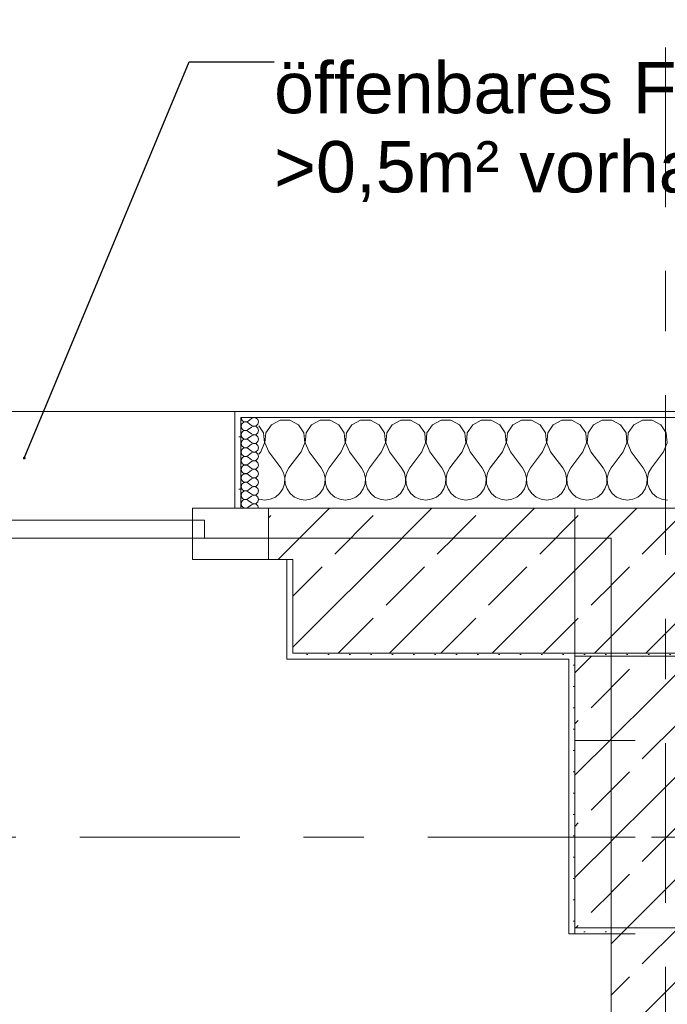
# Model space of a CAD drawing. Header units: metres. Extents: x -4 to 100, y -11 to 17.
# Tile 193 of 256: x 13.86 to 14.93, y 12.87 to 14.5. Entities that reach past the tile are written whole.
import ezdxf

# ---------------------------------------------------------------- set-up
doc = ezdxf.new("R2010")
doc.units = ezdxf.units.M
doc.header["$MEASUREMENT"] = 0
for name, pattern in [('Achse', [0.2, 0.1, -0.05, 0, -0.05]), ('Strichlinie doppelt', [0.546806, 0.264583, -0.105833, 0.070556, -0.105833]), ('Untersicht', [0.1, 0.075, -0.025]), ('Wipeout_Contour', [1, 0, -1])]:
    doc.linetypes.add(name, pattern=pattern)
for name, color, linetype in [('152 - Bemaßung_ Beschriftung.Ausbau', 7, 'Continuous'), ('451 - Universal.Achsen Raster', 7, 'Continuous'), ('603 - Struktur.Bodenplatte_ Decke Roh', 7, 'Continuous'), ('604 - Struktur.Wand Aussen', 7, 'Continuous'), ('605 - Struktur.Wand Innen', 7, 'Continuous'), ('607 - Struktur.Stütze', 7, 'Continuous'), ('608 - Struktur.Träger', 7, 'Continuous'), ('610 - Struktur.Treppe_ Rampe', 7, 'Continuous'), ('613 - Struktur.Fassade', 7, 'Continuous')]:
    doc.layers.add(name, color=color, linetype=linetype)
doc.styles.add('ERSTELLTER_STIL_2', font='txt')
doc.dimstyles.new('ERSTELLTER_STIL__5', dxfattribs={"dimtxt": 0.1, "dimasz": 0.0532, "dimexe": 0.18, "dimexo": 0.0625, "dimgap": 0, "dimtad": 1, "dimtih": 1, "dimtoh": 1, "dimzin": 0, "dimdsep": 46, "dimtxsty": 'ERSTELLTER_STIL_2', "dimblk": 'ARROWHEAD_2', "dimblk1": 'ARROWHEAD_2', "dimblk2": 'ARROWHEAD_2', "dimcen": 0.09, "dimse1": 1, "dimse2": 1, "dimclrd": 7, "dimclre": 7, "dimclrt": 7, "dimazin": 0, "dimtfac": 1, "dimtdec": 4, "dimtmove": 0, "dimatfit": 3, "dimfxl": 1, "dimtolj": 1, "dimtzin": 0, "dimarcsym": 0})
doc.dimstyles.new('ERSTELLTER_STIL__7', dxfattribs={"dimtxt": 0.18, "dimasz": 0.00912, "dimexe": 0.18, "dimexo": 0.0625, "dimgap": 0, "dimtad": 0, "dimtih": 1, "dimtoh": 1, "dimdec": 4, "dimzin": 0, "dimdsep": 46, "dimcen": 0.09, "dimadec": 0, "dimazin": 0, "dimtfac": 1, "dimtdec": 4, "dimtmove": 0, "dimatfit": 3, "dimldrblk": 'ARROWHEAD_11', "dimfxl": 1, "dimtolj": 1, "dimtzin": 0, "dimarcsym": 0})
pattern_1 = [(45, (0, 0), (-0.0848528, 0.0848528), []), (45, (-0.04243, 0.04243), (-0.0848528, 0.0848528), [0.09, -0.03])]
pattern_2 = [(45, (0, 0), (-0.01767767, 0.01767767), [0, -0.025])]
pattern_3 = [(0, (0, 0), (0, 0.08660254), [0, -0.05]), (0, (0.025, 0.0433), (0, 0.08660254), [0, -0.05])]

# ---------------------------------------------------------------- blocks, each defined once
blk = doc.blocks.new('*X66')
at = {"layer": '604 - Struktur.Wand Aussen', "color": 7, "linetype": 'Continuous', "lineweight": 5}
for p, q in [((14.2648, 13.8195), (14.257, 13.8311)), ((14.2776, 13.833), (14.2686, 13.8195)), ((14.2919, 13.8407), (14.2776, 13.833)), ((14.3081, 13.8407), (14.2919, 13.8407)), ((14.3224, 13.833), (14.3081, 13.8407)), ((14.3314, 13.8195), (14.3224, 13.833)), ((14.3442, 13.833), (14.3352, 13.8195)), ((14.3585, 13.8407), (14.3442, 13.833)), ((14.3748, 13.8407), (14.3585, 13.8407)), ((14.3891, 13.833), (14.3748, 13.8407)), ((14.3981, 13.8195), (14.3891, 13.833)), ((14.4109, 13.833), (14.4019, 13.8195)), ((14.4252, 13.8407), (14.4109, 13.833)), ((14.4415, 13.8407), (14.4252, 13.8407)), ((14.4558, 13.833), (14.4415, 13.8407)), ((14.4648, 13.8195), (14.4558, 13.833)), ((14.4776, 13.833), (14.4686, 13.8195)), ((14.4919, 13.8407), (14.4776, 13.833)), ((14.5081, 13.8407), (14.4919, 13.8407)), ((14.5224, 13.833), (14.5081, 13.8407)), ((14.5314, 13.8195), (14.5224, 13.833)), ((14.5442, 13.833), (14.5352, 13.8195)), ((14.5585, 13.8407), (14.5442, 13.833)), ((14.5748, 13.8407), (14.5585, 13.8407)), ((14.5891, 13.833), (14.5748, 13.8407)), ((14.5981, 13.8195), (14.5891, 13.833)), ((14.6109, 13.833), (14.6019, 13.8195)), ((14.6252, 13.8407), (14.6109, 13.833)), ((14.6415, 13.8407), (14.6252, 13.8407)), ((14.6558, 13.833), (14.6415, 13.8407)), ((14.6648, 13.8195), (14.6558, 13.833)), ((14.6776, 13.833), (14.6686, 13.8195)), ((14.6919, 13.8407), (14.6776, 13.833)), ((14.7081, 13.8407), (14.6919, 13.8407)), ((14.7224, 13.833), (14.7081, 13.8407)), ((14.7314, 13.8195), (14.7224, 13.833)), ((14.7442, 13.833), (14.7352, 13.8195)), ((14.7585, 13.8407), (14.7442, 13.833)), ((14.7748, 13.8407), (14.7585, 13.8407)), ((14.7891, 13.833), (14.7748, 13.8407)), ((14.7981, 13.8195), (14.7891, 13.833)), ((14.8109, 13.833), (14.8019, 13.8195)), ((14.8252, 13.8407), (14.8109, 13.833)), ((14.8415, 13.8407), (14.8252, 13.8407)), ((14.8558, 13.833), (14.8415, 13.8407)), ((14.8648, 13.8195), (14.8558, 13.833)), ((14.8776, 13.833), (14.8686, 13.8195)), ((14.8919, 13.8407), (14.8776, 13.833)), ((14.9081, 13.8407), (14.8919, 13.8407)), ((14.9224, 13.833), (14.9081, 13.8407)), ((14.9314, 13.8195), (14.9224, 13.833)), ((14.2663, 13.8033), (14.2648, 13.8195)), ((14.2686, 13.8195), (14.267, 13.8033)), ((14.333, 13.8033), (14.3314, 13.8195)), ((14.3352, 13.8195), (14.3337, 13.8033)), ((14.3996, 13.8033), (14.3981, 13.8195)), ((14.4019, 13.8195), (14.4004, 13.8033)), ((14.4663, 13.8033), (14.4648, 13.8195)), ((14.4686, 13.8195), (14.467, 13.8033)), ((14.533, 13.8033), (14.5314, 13.8195)), ((14.5352, 13.8195), (14.5337, 13.8033)), ((14.5996, 13.8033), (14.5981, 13.8195)), ((14.6019, 13.8195), (14.6004, 13.8033)), ((14.6663, 13.8033), (14.6648, 13.8195)), ((14.6686, 13.8195), (14.667, 13.8033)), ((14.733, 13.8033), (14.7314, 13.8195)), ((14.7352, 13.8195), (14.7337, 13.8033)), ((14.7996, 13.8033), (14.7981, 13.8195)), ((14.8019, 13.8195), (14.8004, 13.8033)), ((14.8663, 13.8033), (14.8648, 13.8195)), ((14.8686, 13.8195), (14.867, 13.8033)), ((14.933, 13.8033), (14.9314, 13.8195)), ((14.26, 13.7883), (14.2663, 13.8033)), ((14.267, 13.8033), (14.2733, 13.7883)), ((14.3267, 13.7883), (14.333, 13.8033)), ((14.3337, 13.8033), (14.34, 13.7883)), ((14.3933, 13.7883), (14.3996, 13.8033)), ((14.4004, 13.8033), (14.4067, 13.7883)), ((14.46, 13.7883), (14.4663, 13.8033)), ((14.467, 13.8033), (14.4733, 13.7883)), ((14.5267, 13.7883), (14.533, 13.8033)), ((14.5337, 13.8033), (14.54, 13.7883)), ((14.5933, 13.7883), (14.5996, 13.8033)), ((14.6004, 13.8033), (14.6067, 13.7883)), ((14.66, 13.7883), (14.6663, 13.8033)), ((14.667, 13.8033), (14.6733, 13.7883)), ((14.7267, 13.7883), (14.733, 13.8033)), ((14.7337, 13.8033), (14.74, 13.7883)), ((14.7933, 13.7883), (14.7996, 13.8033)), ((14.8004, 13.8033), (14.8067, 13.7883)), ((14.86, 13.7883), (14.8663, 13.8033)), ((14.867, 13.8033), (14.8733, 13.7883)), ((14.9267, 13.7883), (14.933, 13.8033)), ((14.26, 13.7883), (14.257, 13.7843)), ((14.2733, 13.7883), (14.2933, 13.7617)), ((14.3267, 13.7883), (14.3067, 13.7617)), ((14.34, 13.7883), (14.36, 13.7617)), ((14.3933, 13.7883), (14.3733, 13.7617)), ((14.4067, 13.7883), (14.4267, 13.7617)), ((14.46, 13.7883), (14.44, 13.7617)), ((14.4733, 13.7883), (14.4933, 13.7617)), ((14.5267, 13.7883), (14.5067, 13.7617)), ((14.54, 13.7883), (14.56, 13.7617)), ((14.5933, 13.7883), (14.5733, 13.7617)), ((14.6067, 13.7883), (14.6267, 13.7617)), ((14.66, 13.7883), (14.64, 13.7617)), ((14.6733, 13.7883), (14.6933, 13.7617)), ((14.7267, 13.7883), (14.7067, 13.7617)), ((14.74, 13.7883), (14.76, 13.7617)), ((14.7933, 13.7883), (14.7733, 13.7617)), ((14.8067, 13.7883), (14.8267, 13.7617)), ((14.86, 13.7883), (14.84, 13.7617)), ((14.8733, 13.7883), (14.8933, 13.7617)), ((14.9267, 13.7883), (14.9067, 13.7617)), ((14.2978, 13.7536), (14.2933, 13.7617)), ((14.2999, 13.7447), (14.2978, 13.7536)), ((14.3022, 13.7536), (14.3001, 13.7447)), ((14.3067, 13.7617), (14.3022, 13.7536)), ((14.3645, 13.7536), (14.36, 13.7617)), ((14.3665, 13.7447), (14.3645, 13.7536)), ((14.3689, 13.7536), (14.3668, 13.7447)), ((14.3733, 13.7617), (14.3689, 13.7536)), ((14.4311, 13.7536), (14.4267, 13.7617)), ((14.4332, 13.7447), (14.4311, 13.7536)), ((14.4355, 13.7536), (14.4335, 13.7447)), ((14.44, 13.7617), (14.4355, 13.7536)), ((14.4978, 13.7536), (14.4933, 13.7617)), ((14.4999, 13.7447), (14.4978, 13.7536)), ((14.5022, 13.7536), (14.5001, 13.7447)), ((14.5067, 13.7617), (14.5022, 13.7536)), ((14.5645, 13.7536), (14.56, 13.7617)), ((14.5665, 13.7447), (14.5645, 13.7536)), ((14.5689, 13.7536), (14.5668, 13.7447)), ((14.5733, 13.7617), (14.5689, 13.7536)), ((14.6311, 13.7536), (14.6267, 13.7617)), ((14.6332, 13.7447), (14.6311, 13.7536)), ((14.6355, 13.7536), (14.6335, 13.7447)), ((14.64, 13.7617), (14.6355, 13.7536)), ((14.6978, 13.7536), (14.6933, 13.7617)), ((14.6999, 13.7447), (14.6978, 13.7536)), ((14.7022, 13.7536), (14.7001, 13.7447)), ((14.7067, 13.7617), (14.7022, 13.7536)), ((14.7645, 13.7536), (14.76, 13.7617)), ((14.7665, 13.7447), (14.7645, 13.7536)), ((14.7689, 13.7536), (14.7668, 13.7447)), ((14.7733, 13.7617), (14.7689, 13.7536)), ((14.8311, 13.7536), (14.8267, 13.7617)), ((14.8332, 13.7447), (14.8311, 13.7536)), ((14.8355, 13.7536), (14.8335, 13.7447)), ((14.84, 13.7617), (14.8355, 13.7536)), ((14.8978, 13.7536), (14.8933, 13.7617)), ((14.8999, 13.7447), (14.8978, 13.7536)), ((14.9022, 13.7536), (14.9001, 13.7447)), ((14.9067, 13.7617), (14.9022, 13.7536)), ((14.2965, 13.7268), (14.2994, 13.7355)), ((14.2994, 13.7355), (14.2999, 13.7447)), ((14.3001, 13.7447), (14.3006, 13.7355)), ((14.3006, 13.7355), (14.3035, 13.7268)), ((14.3631, 13.7268), (14.3661, 13.7355)), ((14.3661, 13.7355), (14.3665, 13.7447)), ((14.3668, 13.7447), (14.3672, 13.7355)), ((14.3672, 13.7355), (14.3702, 13.7268)), ((14.4298, 13.7268), (14.4328, 13.7355)), ((14.4328, 13.7355), (14.4332, 13.7447)), ((14.4335, 13.7447), (14.4339, 13.7355)), ((14.4339, 13.7355), (14.4369, 13.7268)), ((14.4965, 13.7268), (14.4994, 13.7355)), ((14.4994, 13.7355), (14.4999, 13.7447)), ((14.5001, 13.7447), (14.5006, 13.7355)), ((14.5006, 13.7355), (14.5035, 13.7268)), ((14.5631, 13.7268), (14.5661, 13.7355)), ((14.5661, 13.7355), (14.5665, 13.7447)), ((14.5668, 13.7447), (14.5672, 13.7355)), ((14.5672, 13.7355), (14.5702, 13.7268)), ((14.6298, 13.7268), (14.6328, 13.7355)), ((14.6328, 13.7355), (14.6332, 13.7447)), ((14.6335, 13.7447), (14.6339, 13.7355)), ((14.6339, 13.7355), (14.6369, 13.7268)), ((14.6965, 13.7268), (14.6994, 13.7355)), ((14.6994, 13.7355), (14.6999, 13.7447)), ((14.7001, 13.7447), (14.7006, 13.7355)), ((14.7006, 13.7355), (14.7035, 13.7268)), ((14.7631, 13.7268), (14.7661, 13.7355)), ((14.7661, 13.7355), (14.7665, 13.7447)), ((14.7668, 13.7447), (14.7672, 13.7355)), ((14.7672, 13.7355), (14.7702, 13.7268)), ((14.8298, 13.7268), (14.8328, 13.7355)), ((14.8328, 13.7355), (14.8332, 13.7447)), ((14.8335, 13.7447), (14.8339, 13.7355)), ((14.8339, 13.7355), (14.8369, 13.7268)), ((14.8965, 13.7268), (14.8994, 13.7355)), ((14.8994, 13.7355), (14.8999, 13.7447)), ((14.9001, 13.7447), (14.9006, 13.7355)), ((14.9006, 13.7355), (14.9035, 13.7268)), ((14.2842, 13.7133), (14.2913, 13.7192)), ((14.2913, 13.7192), (14.2965, 13.7268)), ((14.3035, 13.7268), (14.3087, 13.7192)), ((14.3087, 13.7192), (14.3158, 13.7133)), ((14.3509, 13.7133), (14.3579, 13.7192)), ((14.3579, 13.7192), (14.3631, 13.7268)), ((14.3702, 13.7268), (14.3754, 13.7192)), ((14.3754, 13.7192), (14.3825, 13.7133)), ((14.4175, 13.7133), (14.4246, 13.7192)), ((14.4246, 13.7192), (14.4298, 13.7268)), ((14.4369, 13.7268), (14.4421, 13.7192)), ((14.4421, 13.7192), (14.4491, 13.7133)), ((14.4842, 13.7133), (14.4913, 13.7192)), ((14.4913, 13.7192), (14.4965, 13.7268)), ((14.5035, 13.7268), (14.5087, 13.7192)), ((14.5087, 13.7192), (14.5158, 13.7133)), ((14.5509, 13.7133), (14.5579, 13.7192)), ((14.5579, 13.7192), (14.5631, 13.7268)), ((14.5702, 13.7268), (14.5754, 13.7192)), ((14.5754, 13.7192), (14.5825, 13.7133)), ((14.6175, 13.7133), (14.6246, 13.7192)), ((14.6246, 13.7192), (14.6298, 13.7268)), ((14.6369, 13.7268), (14.6421, 13.7192)), ((14.6421, 13.7192), (14.6491, 13.7133)), ((14.6842, 13.7133), (14.6913, 13.7192)), ((14.6913, 13.7192), (14.6965, 13.7268)), ((14.7035, 13.7268), (14.7087, 13.7192)), ((14.7087, 13.7192), (14.7158, 13.7133)), ((14.7509, 13.7133), (14.7579, 13.7192)), ((14.7579, 13.7192), (14.7631, 13.7268)), ((14.7702, 13.7268), (14.7754, 13.7192)), ((14.7754, 13.7192), (14.7825, 13.7133)), ((14.8175, 13.7133), (14.8246, 13.7192)), ((14.8246, 13.7192), (14.8298, 13.7268)), ((14.8369, 13.7268), (14.8421, 13.7192)), ((14.8421, 13.7192), (14.8491, 13.7133)), ((14.8842, 13.7133), (14.8913, 13.7192)), ((14.8913, 13.7192), (14.8965, 13.7268)), ((14.9035, 13.7268), (14.9087, 13.7192)), ((14.9087, 13.7192), (14.9158, 13.7133)), ((14.257, 13.7099), (14.2576, 13.7096)), ((14.2576, 13.7096), (14.2667, 13.7083)), ((14.2667, 13.7083), (14.2758, 13.7096)), ((14.2758, 13.7096), (14.2842, 13.7133)), ((14.3158, 13.7133), (14.3242, 13.7096)), ((14.3242, 13.7096), (14.3333, 13.7083)), ((14.3333, 13.7083), (14.3424, 13.7096)), ((14.3424, 13.7096), (14.3509, 13.7133)), ((14.3825, 13.7133), (14.3909, 13.7096)), ((14.3909, 13.7096), (14.4, 13.7083)), ((14.4, 13.7083), (14.4091, 13.7096)), ((14.4091, 13.7096), (14.4175, 13.7133)), ((14.4491, 13.7133), (14.4576, 13.7096)), ((14.4576, 13.7096), (14.4667, 13.7083)), ((14.4667, 13.7083), (14.4758, 13.7096)), ((14.4758, 13.7096), (14.4842, 13.7133)), ((14.5158, 13.7133), (14.5242, 13.7096)), ((14.5242, 13.7096), (14.5333, 13.7083)), ((14.5333, 13.7083), (14.5424, 13.7096)), ((14.5424, 13.7096), (14.5509, 13.7133)), ((14.5825, 13.7133), (14.5909, 13.7096)), ((14.5909, 13.7096), (14.6, 13.7083)), ((14.6, 13.7083), (14.6091, 13.7096)), ((14.6091, 13.7096), (14.6175, 13.7133)), ((14.6491, 13.7133), (14.6576, 13.7096)), ((14.6576, 13.7096), (14.6667, 13.7083)), ((14.6667, 13.7083), (14.6758, 13.7096)), ((14.6758, 13.7096), (14.6842, 13.7133)), ((14.7158, 13.7133), (14.7242, 13.7096)), ((14.7242, 13.7096), (14.7333, 13.7083)), ((14.7333, 13.7083), (14.7424, 13.7096)), ((14.7424, 13.7096), (14.7509, 13.7133)), ((14.7825, 13.7133), (14.7909, 13.7096)), ((14.7909, 13.7096), (14.8, 13.7083)), ((14.8, 13.7083), (14.8091, 13.7096)), ((14.8091, 13.7096), (14.8175, 13.7133)), ((14.8491, 13.7133), (14.8576, 13.7096)), ((14.8576, 13.7096), (14.8667, 13.7083)), ((14.8667, 13.7083), (14.8758, 13.7096)), ((14.8758, 13.7096), (14.8842, 13.7133)), ((14.9158, 13.7133), (14.9242, 13.7096)), ((14.9242, 13.7096), (14.9333, 13.7083))]:
    blk.add_line(p, q, dxfattribs=at)
blk = doc.blocks.new('*X112')
at = {"layer": '604 - Struktur.Wand Aussen', "color": 7, "linetype": 'Continuous', "lineweight": 5}
for p, q in [((14.2277, 13.845), (14.228, 13.843)), ((14.228, 13.8327), (14.2277, 13.8307)), ((14.2277, 13.8307), (14.228, 13.8288)), ((14.228, 13.843), (14.2288, 13.8412)), ((14.2288, 13.8345), (14.228, 13.8327)), ((14.2288, 13.8412), (14.23, 13.8397)), ((14.23, 13.836), (14.2288, 13.8345)), ((14.23, 13.8397), (14.2317, 13.8386)), ((14.2317, 13.8371), (14.23, 13.836)), ((14.2317, 13.8386), (14.2335, 13.838)), ((14.2335, 13.8377), (14.2317, 13.8371)), ((14.2335, 13.838), (14.2355, 13.8379)), ((14.2355, 13.8378), (14.2335, 13.8377)), ((14.2355, 13.8379), (14.2374, 13.8383)), ((14.2374, 13.8374), (14.2355, 13.8378)), ((14.2374, 13.8383), (14.2391, 13.8393)), ((14.2391, 13.8364), (14.2374, 13.8374)), ((14.2448, 13.8436), (14.2391, 13.8393)), ((14.2448, 13.8321), (14.2391, 13.8364)), ((14.2485, 13.845), (14.2448, 13.8436)), ((14.2448, 13.8321), (14.2485, 13.8307)), ((14.2485, 13.8307), (14.2448, 13.8293)), ((14.2523, 13.8442), (14.2485, 13.845)), ((14.2485, 13.8307), (14.2523, 13.8315)), ((14.2523, 13.83), (14.2485, 13.8307)), ((14.2552, 13.8416), (14.2523, 13.8442)), ((14.2523, 13.8315), (14.2552, 13.8341)), ((14.2563, 13.8379), (14.2552, 13.8416)), ((14.2552, 13.8341), (14.2563, 13.8379)), ((14.228, 13.8184), (14.2277, 13.8164)), ((14.2277, 13.8164), (14.228, 13.8145)), ((14.228, 13.8288), (14.2288, 13.827)), ((14.2288, 13.8202), (14.228, 13.8184)), ((14.228, 13.8145), (14.2288, 13.8127)), ((14.2288, 13.827), (14.23, 13.8254)), ((14.23, 13.8217), (14.2288, 13.8202)), ((14.23, 13.8254), (14.2317, 13.8243)), ((14.2317, 13.8228), (14.23, 13.8217)), ((14.2317, 13.8243), (14.2335, 13.8237)), ((14.2335, 13.8234), (14.2317, 13.8228)), ((14.2335, 13.8237), (14.2355, 13.8236)), ((14.2355, 13.8235), (14.2335, 13.8234)), ((14.2355, 13.8236), (14.2374, 13.824)), ((14.2374, 13.8231), (14.2355, 13.8235)), ((14.2374, 13.824), (14.2391, 13.825)), ((14.2391, 13.8221), (14.2374, 13.8231)), ((14.2448, 13.8293), (14.2391, 13.825)), ((14.2448, 13.8179), (14.2391, 13.8221)), ((14.2448, 13.815), (14.2391, 13.8107)), ((14.2448, 13.8179), (14.2485, 13.8165)), ((14.2485, 13.8164), (14.2448, 13.815)), ((14.2485, 13.8165), (14.2523, 13.8172)), ((14.2523, 13.8157), (14.2485, 13.8164)), ((14.2552, 13.8273), (14.2523, 13.83)), ((14.2523, 13.8172), (14.2552, 13.8198)), ((14.2552, 13.813), (14.2523, 13.8157)), ((14.2563, 13.8236), (14.2552, 13.8273)), ((14.2552, 13.8198), (14.2563, 13.8236)), ((14.228, 13.8041), (14.2277, 13.8021)), ((14.2277, 13.8021), (14.228, 13.8002)), ((14.2288, 13.8059), (14.228, 13.8041)), ((14.228, 13.8002), (14.2288, 13.7984)), ((14.2288, 13.8127), (14.23, 13.8112)), ((14.23, 13.8074), (14.2288, 13.8059)), ((14.2288, 13.7984), (14.23, 13.7969)), ((14.23, 13.8112), (14.2317, 13.81)), ((14.2317, 13.8085), (14.23, 13.8074)), ((14.2317, 13.81), (14.2335, 13.8094)), ((14.2335, 13.8092), (14.2317, 13.8085)), ((14.2335, 13.8094), (14.2355, 13.8093)), ((14.2355, 13.8093), (14.2335, 13.8092)), ((14.2355, 13.8093), (14.2374, 13.8098)), ((14.2374, 13.8088), (14.2355, 13.8093)), ((14.2374, 13.8098), (14.2391, 13.8107)), ((14.2391, 13.8079), (14.2374, 13.8088)), ((14.2448, 13.8036), (14.2391, 13.8079)), ((14.2448, 13.8007), (14.2391, 13.7964)), ((14.2448, 13.8036), (14.2485, 13.8022)), ((14.2485, 13.8021), (14.2448, 13.8007)), ((14.2485, 13.8022), (14.2523, 13.8029)), ((14.2523, 13.8014), (14.2485, 13.8021)), ((14.2523, 13.8029), (14.2552, 13.8055)), ((14.2552, 13.7988), (14.2523, 13.8014)), ((14.2563, 13.8093), (14.2552, 13.813)), ((14.2552, 13.8055), (14.2563, 13.8093)), ((14.2563, 13.795), (14.2552, 13.7988)), ((14.228, 13.7898), (14.2277, 13.7879)), ((14.2277, 13.7879), (14.228, 13.7859)), ((14.2288, 13.7916), (14.228, 13.7898)), ((14.228, 13.7859), (14.2288, 13.7841)), ((14.23, 13.7931), (14.2288, 13.7916)), ((14.2288, 13.7841), (14.23, 13.7826)), ((14.23, 13.7969), (14.2317, 13.7958)), ((14.2317, 13.7942), (14.23, 13.7931)), ((14.23, 13.7826), (14.2317, 13.7815)), ((14.2317, 13.7958), (14.2335, 13.7951)), ((14.2335, 13.7949), (14.2317, 13.7942)), ((14.2317, 13.7815), (14.2335, 13.7808)), ((14.2335, 13.7951), (14.2355, 13.795)), ((14.2355, 13.795), (14.2335, 13.7949)), ((14.2355, 13.795), (14.2374, 13.7955)), ((14.2374, 13.7945), (14.2355, 13.795)), ((14.2374, 13.7955), (14.2391, 13.7964)), ((14.2391, 13.7936), (14.2374, 13.7945)), ((14.2374, 13.7812), (14.2391, 13.7821)), ((14.2448, 13.7893), (14.2391, 13.7936)), ((14.2448, 13.7864), (14.2391, 13.7821)), ((14.2448, 13.7893), (14.2485, 13.7879)), ((14.2485, 13.7878), (14.2448, 13.7864)), ((14.2485, 13.7879), (14.2523, 13.7886)), ((14.2523, 13.7871), (14.2485, 13.7878)), ((14.2523, 13.7886), (14.2552, 13.7912)), ((14.2552, 13.7845), (14.2523, 13.7871)), ((14.2552, 13.7912), (14.2563, 13.795)), ((14.2563, 13.7807), (14.2552, 13.7845)), ((14.228, 13.7755), (14.2277, 13.7736)), ((14.2277, 13.7736), (14.228, 13.7716)), ((14.2288, 13.7773), (14.228, 13.7755)), ((14.228, 13.7716), (14.2288, 13.7698)), ((14.23, 13.7788), (14.2288, 13.7773)), ((14.2288, 13.7698), (14.23, 13.7683)), ((14.2317, 13.78), (14.23, 13.7788)), ((14.23, 13.7683), (14.2317, 13.7672)), ((14.2317, 13.7657), (14.23, 13.7646)), ((14.2335, 13.7806), (14.2317, 13.78)), ((14.2317, 13.7672), (14.2335, 13.7666)), ((14.2335, 13.7663), (14.2317, 13.7657)), ((14.2335, 13.7808), (14.2355, 13.7807)), ((14.2355, 13.7807), (14.2335, 13.7806)), ((14.2335, 13.7666), (14.2355, 13.7665)), ((14.2355, 13.7664), (14.2335, 13.7663)), ((14.2355, 13.7807), (14.2374, 13.7812)), ((14.2374, 13.7802), (14.2355, 13.7807)), ((14.2355, 13.7665), (14.2374, 13.7669)), ((14.2374, 13.766), (14.2355, 13.7664)), ((14.2391, 13.7793), (14.2374, 13.7802)), ((14.2374, 13.7669), (14.2391, 13.7679)), ((14.2391, 13.765), (14.2374, 13.766)), ((14.2448, 13.775), (14.2391, 13.7793)), ((14.2448, 13.7721), (14.2391, 13.7679)), ((14.2448, 13.775), (14.2485, 13.7736)), ((14.2485, 13.7735), (14.2448, 13.7721)), ((14.2485, 13.7736), (14.2523, 13.7743)), ((14.2523, 13.7728), (14.2485, 13.7735)), ((14.2523, 13.7743), (14.2552, 13.777)), ((14.2552, 13.7702), (14.2523, 13.7728)), ((14.2552, 13.777), (14.2563, 13.7807)), ((14.2563, 13.7664), (14.2552, 13.7702)), ((14.2552, 13.7627), (14.2563, 13.7664)), ((14.228, 13.7612), (14.2277, 13.7593)), ((14.2277, 13.7593), (14.228, 13.7573)), ((14.2288, 13.763), (14.228, 13.7612)), ((14.228, 13.7573), (14.2288, 13.7555)), ((14.2288, 13.7488), (14.228, 13.747)), ((14.23, 13.7646), (14.2288, 13.763)), ((14.2288, 13.7555), (14.23, 13.754)), ((14.23, 13.7503), (14.2288, 13.7488)), ((14.23, 13.754), (14.2317, 13.7529)), ((14.2317, 13.7514), (14.23, 13.7503)), ((14.2317, 13.7529), (14.2335, 13.7523)), ((14.2335, 13.752), (14.2317, 13.7514)), ((14.2335, 13.7523), (14.2355, 13.7522)), ((14.2355, 13.7521), (14.2335, 13.752)), ((14.2355, 13.7522), (14.2374, 13.7526)), ((14.2374, 13.7517), (14.2355, 13.7521)), ((14.2374, 13.7526), (14.2391, 13.7536)), ((14.2391, 13.7507), (14.2374, 13.7517)), ((14.2448, 13.7607), (14.2391, 13.765)), ((14.2448, 13.7579), (14.2391, 13.7536)), ((14.2448, 13.7464), (14.2391, 13.7507)), ((14.2448, 13.7607), (14.2485, 13.7593)), ((14.2485, 13.7593), (14.2448, 13.7579)), ((14.2485, 13.7593), (14.2523, 13.76)), ((14.2523, 13.7585), (14.2485, 13.7593)), ((14.2523, 13.76), (14.2552, 13.7627)), ((14.2552, 13.7559), (14.2523, 13.7585)), ((14.2563, 13.7521), (14.2552, 13.7559)), ((14.2552, 13.7484), (14.2563, 13.7521)), ((14.228, 13.747), (14.2277, 13.745)), ((14.2277, 13.745), (14.228, 13.743)), ((14.228, 13.7327), (14.2277, 13.7307)), ((14.228, 13.743), (14.2288, 13.7412)), ((14.2288, 13.7345), (14.228, 13.7327)), ((14.2288, 13.7412), (14.23, 13.7397)), ((14.23, 13.736), (14.2288, 13.7345)), ((14.23, 13.7397), (14.2317, 13.7386)), ((14.2317, 13.7371), (14.23, 13.736)), ((14.2317, 13.7386), (14.2335, 13.738)), ((14.2335, 13.7377), (14.2317, 13.7371)), ((14.2335, 13.738), (14.2355, 13.7379)), ((14.2355, 13.7378), (14.2335, 13.7377)), ((14.2355, 13.7379), (14.2374, 13.7383)), ((14.2374, 13.7374), (14.2355, 13.7378)), ((14.2374, 13.7383), (14.2391, 13.7393)), ((14.2391, 13.7364), (14.2374, 13.7374)), ((14.2448, 13.7436), (14.2391, 13.7393)), ((14.2448, 13.7321), (14.2391, 13.7364)), ((14.2448, 13.7464), (14.2485, 13.745)), ((14.2485, 13.745), (14.2448, 13.7436)), ((14.2485, 13.745), (14.2523, 13.7458)), ((14.2523, 13.7442), (14.2485, 13.745)), ((14.2523, 13.7458), (14.2552, 13.7484)), ((14.2552, 13.7416), (14.2523, 13.7442)), ((14.2523, 13.7315), (14.2552, 13.7341)), ((14.2563, 13.7379), (14.2552, 13.7416)), ((14.2552, 13.7341), (14.2563, 13.7379)), ((14.2277, 13.7307), (14.228, 13.7288)), ((14.228, 13.7184), (14.2277, 13.7164)), ((14.2277, 13.7164), (14.228, 13.7145)), ((14.228, 13.7288), (14.2288, 13.727)), ((14.2288, 13.7202), (14.228, 13.7184)), ((14.2288, 13.727), (14.23, 13.7254)), ((14.23, 13.7217), (14.2288, 13.7202)), ((14.23, 13.7254), (14.2317, 13.7243)), ((14.2317, 13.7228), (14.23, 13.7217)), ((14.2317, 13.7243), (14.2335, 13.7237)), ((14.2335, 13.7234), (14.2317, 13.7228)), ((14.2335, 13.7237), (14.2355, 13.7236)), ((14.2355, 13.7235), (14.2335, 13.7234)), ((14.2355, 13.7236), (14.2374, 13.724)), ((14.2374, 13.7231), (14.2355, 13.7235)), ((14.2374, 13.724), (14.2391, 13.725)), ((14.2391, 13.7221), (14.2374, 13.7231)), ((14.2448, 13.7293), (14.2391, 13.725)), ((14.2448, 13.7179), (14.2391, 13.7221)), ((14.2448, 13.7321), (14.2485, 13.7307)), ((14.2485, 13.7307), (14.2448, 13.7293)), ((14.2448, 13.7179), (14.2485, 13.7165)), ((14.2485, 13.7164), (14.2448, 13.715)), ((14.2485, 13.7307), (14.2523, 13.7315)), ((14.2523, 13.73), (14.2485, 13.7307)), ((14.2485, 13.7165), (14.2523, 13.7172)), ((14.2523, 13.7157), (14.2485, 13.7164)), ((14.2552, 13.7273), (14.2523, 13.73)), ((14.2523, 13.7172), (14.2552, 13.7198)), ((14.2563, 13.7236), (14.2552, 13.7273)), ((14.2552, 13.7198), (14.2563, 13.7236)), ((14.228, 13.7041), (14.2277, 13.7021)), ((14.2277, 13.7021), (14.228, 13.7002)), ((14.228, 13.7145), (14.2288, 13.7127)), ((14.2288, 13.7059), (14.228, 13.7041)), ((14.228, 13.7002), (14.2288, 13.6984)), ((14.2288, 13.7127), (14.23, 13.7112)), ((14.23, 13.7074), (14.2288, 13.7059)), ((14.23, 13.7112), (14.2317, 13.71)), ((14.2317, 13.7085), (14.23, 13.7074)), ((14.2317, 13.71), (14.2335, 13.7094)), ((14.2335, 13.7092), (14.2317, 13.7085)), ((14.2335, 13.7094), (14.2355, 13.7093)), ((14.2355, 13.7093), (14.2335, 13.7092)), ((14.2355, 13.7093), (14.2374, 13.7098)), ((14.2374, 13.7088), (14.2355, 13.7093)), ((14.2374, 13.7098), (14.2391, 13.7107)), ((14.2391, 13.7079), (14.2374, 13.7088)), ((14.2448, 13.715), (14.2391, 13.7107)), ((14.2448, 13.7036), (14.2391, 13.7079)), ((14.2448, 13.7007), (14.2391, 13.6964)), ((14.2448, 13.7036), (14.2485, 13.7022)), ((14.2485, 13.7021), (14.2448, 13.7007)), ((14.2485, 13.7022), (14.2523, 13.7029)), ((14.2523, 13.7014), (14.2485, 13.7021)), ((14.2552, 13.713), (14.2523, 13.7157)), ((14.2523, 13.7029), (14.2552, 13.7055)), ((14.2552, 13.6988), (14.2523, 13.7014)), ((14.2563, 13.7093), (14.2552, 13.713)), ((14.2552, 13.7055), (14.2563, 13.7093)), ((14.2288, 13.6984), (14.23, 13.6969)), ((14.23, 13.6969), (14.2317, 13.6958)), ((14.2317, 13.6958), (14.2335, 13.6951)), ((14.2335, 13.6951), (14.2355, 13.695)), ((14.2355, 13.695), (14.2374, 13.6955)), ((14.2374, 13.6955), (14.2391, 13.6964)), ((14.2563, 13.695), (14.2552, 13.6988))]:
    blk.add_line(p, q, dxfattribs=at)
blk = doc.blocks.new('ARROWHEAD_11')
at = {"color": 0, "linetype": 'Continuous', "lineweight": 0}
blk.add_line((0, 0), (-1, 0), dxfattribs=at)
at = {"color": 0, "linetype": 'Continuous', "lineweight": 0, "const_width": 0.25, "flags": 128}
blk.add_lwpolyline([(-0.125, 0, 1), (0.125, 0, 1)], format="xyb", close=True, dxfattribs=at)
blk = doc.blocks.new('*D289')
at = {"layer": '152 - Bemaßung_ Beschriftung.Ausbau', "color": 7, "linetype": 'Continuous', "lineweight": 5}
for p, q in [((11.975, 14.8025), (11.975, 14.9075)), ((11.9952, 14.89), (11.9548, 14.82)), ((14.2932, 14.89), (14.2528, 14.82)), ((10.72, 14.855), (11.975, 14.855)), ((11.975, 14.855), (14.273, 14.855))]:
    blk.add_line(p, q, dxfattribs=at)
at = {"layer": '152 - Bemaßung_ Beschriftung.Ausbau', "color": 7, "lineweight": 5, "char_height": 0.1, "attachment_point": 7, "style": 'ERSTELLTER_STIL_2'}
for s, insert in [('\\A1;{\\pql;\\fArial|b0|i0|c0|p38;2,29\\fArial|b0|i0|c0|p38;\\A1{\\H.66x;\\S8^  ;}}', (12.9659, 14.8556)), ('\\A1;{\\pql;\\fArial|b0|i0|c0|p38;3,47}', (12.991, 14.735))]:
    blk.add_mtext(s, dxfattribs=dict(at, insert=insert))
blk = doc.blocks.new('ARROWHEAD_2')
at = {"color": 0, "linetype": 'Continuous', "lineweight": 0}
for p, q in [((-0.378, -0.655), (0.378, 0.655)), ((0, 0), (-1, 0))]:
    blk.add_line(p, q, dxfattribs=at)
blk = doc.blocks.new('*D290')
at = {"layer": '152 - Bemaßung_ Beschriftung.Ausbau', "color": 7, "linetype": 'Continuous', "lineweight": 5}
for p, q in [((14.273, 14.8025), (14.273, 14.9075)), ((14.2932, 14.89), (14.2528, 14.82)), ((15.5602, 14.89), (15.5198, 14.82)), ((11.975, 14.855), (14.273, 14.855)), ((14.273, 14.855), (15.54, 14.855))]:
    blk.add_line(p, q, dxfattribs=at)
at = {"layer": '152 - Bemaßung_ Beschriftung.Ausbau', "color": 7, "lineweight": 5, "insert": (14.7484, 14.8556), "char_height": 0.1, "attachment_point": 7, "style": 'ERSTELLTER_STIL_2'}
blk.add_mtext('\\A1;{\\pql;\\fArial|b0|i0|c0|p38;1,26\\fArial|b0|i0|c0|p38;\\A1{\\H.66x;\\S7^  ;}}', dxfattribs=at)
blk = doc.blocks.new('*D291')
at = {"layer": '152 - Bemaßung_ Beschriftung.Ausbau', "color": 7, "linetype": 'Continuous', "lineweight": 5}
for p, q in [((15.54, 14.8025), (15.54, 14.9075)), ((15.5602, 14.89), (15.5198, 14.82)), ((17.9602, 14.89), (17.9198, 14.82)), ((14.273, 14.855), (15.54, 14.855)), ((15.54, 14.855), (17.94, 14.855))]:
    blk.add_line(p, q, dxfattribs=at)
at = {"layer": '152 - Bemaßung_ Beschriftung.Ausbau', "color": 7, "lineweight": 5, "char_height": 0.1, "attachment_point": 7, "style": 'ERSTELLTER_STIL_2'}
for s, insert in [('\\A1;{\\pql;\\fArial|b0|i0|c0|p38;2,40}', (16.607, 14.875)), ('\\A1;{\\pql;\\fArial|b0|i0|c0|p38;2,01}', (16.607, 14.735))]:
    blk.add_mtext(s, dxfattribs=dict(at, insert=insert))
blk = doc.blocks.new('*D323')
at = {"layer": '152 - Bemaßung_ Beschriftung.Ausbau', "color": 7, "linetype": 'Continuous', "lineweight": 5}
for p, q in [((11.25, 15.3025), (11.25, 15.4075)), ((11.41, 15.3025), (11.41, 15.4075)), ((11.2702, 15.39), (11.2298, 15.32)), ((11.4302, 15.39), (11.3898, 15.32)), ((7.795, 15.355), (11.25, 15.355)), ((11.25, 15.355), (11.41, 15.355)), ((11.41, 15.355), (14.84, 15.355))]:
    blk.add_line(p, q, dxfattribs=at)
blk = doc.blocks.new('*D324')
at = {"layer": '152 - Bemaßung_ Beschriftung.Ausbau', "color": 7, "linetype": 'Continuous', "lineweight": 5}
for p, q in [((14.84, 15.3025), (14.84, 15.4075)), ((11.4302, 15.39), (11.3898, 15.32)), ((14.8602, 15.39), (14.8198, 15.32)), ((11.41, 15.355), (14.84, 15.355)), ((14.84, 15.355), (15, 15.355))]:
    blk.add_line(p, q, dxfattribs=at)
at = {"layer": '152 - Bemaßung_ Beschriftung.Ausbau', "color": 7, "lineweight": 5, "char_height": 0.1, "attachment_point": 7, "style": 'ERSTELLTER_STIL_2'}
for s, insert in [('\\A1;{\\pql;\\fArial|b0|i0|c0|p38;3,43}', (12.9161, 15.375)), ('\\A1;{\\pql;\\fArial|b0|i0|c0|p38;16}', (14.668, 15.375))]:
    blk.add_mtext(s, dxfattribs=dict(at, insert=insert))
blk = doc.blocks.new('*D325')
at = {"layer": '152 - Bemaßung_ Beschriftung.Ausbau', "color": 7, "linetype": 'Continuous', "lineweight": 5}
for p, q in [((14.8602, 15.39), (14.8198, 15.32)), ((15.0202, 15.39), (14.9798, 15.32)), ((14.84, 15.355), (15, 15.355))]:
    blk.add_line(p, q, dxfattribs=at)
blk = doc.blocks.new('*D326')
at = {"layer": '152 - Bemaßung_ Beschriftung.Ausbau', "color": 7, "linetype": 'Continuous', "lineweight": 5}
for p, q in [((15, 15.3025), (15, 15.4075)), ((15.0202, 15.39), (14.9798, 15.32)), ((18.4902, 15.39), (18.4498, 15.32)), ((14.84, 15.355), (15, 15.355)), ((15, 15.355), (18.47, 15.355))]:
    blk.add_line(p, q, dxfattribs=at)
at = {"layer": '152 - Bemaßung_ Beschriftung.Ausbau', "color": 7, "lineweight": 5, "char_height": 0.1, "attachment_point": 7, "style": 'ERSTELLTER_STIL_2'}
for s, insert in [('\\A1;{\\pql;\\fArial|b0|i0|c0|p38;3,47}', (16.5261, 15.375)), ('\\A1;{\\pql;\\fArial|b0|i0|c0|p38;13}', (18.298, 15.375))]:
    blk.add_mtext(s, dxfattribs=dict(at, insert=insert))
blk = doc.blocks.new('*D361')
at = {"layer": '152 - Bemaßung_ Beschriftung.Ausbau', "color": 7, "linetype": 'Continuous', "lineweight": 5}
for p, q in [((11.48, 15.8025), (11.48, 15.9075)), ((14.78, 15.8025), (14.78, 15.9075)), ((11.5002, 15.89), (11.4598, 15.82)), ((14.8002, 15.89), (14.7598, 15.82)), ((11.18, 15.855), (11.48, 15.855)), ((11.48, 15.855), (14.78, 15.855)), ((14.78, 15.855), (15.08, 15.855))]:
    blk.add_line(p, q, dxfattribs=at)
at = {"layer": '152 - Bemaßung_ Beschriftung.Ausbau', "color": 7, "lineweight": 5, "insert": (12.997, 15.875), "char_height": 0.1, "attachment_point": 7, "style": 'ERSTELLTER_STIL_2'}
blk.add_mtext('\\A1;{\\pql;\\fArial|b0|i0|c0|p38;3,30}', dxfattribs=at)
blk = doc.blocks.new('*D362')
at = {"layer": '152 - Bemaßung_ Beschriftung.Ausbau', "color": 7, "linetype": 'Continuous', "lineweight": 5}
for p, q in [((14.8002, 15.89), (14.7598, 15.82)), ((15.1002, 15.89), (15.0598, 15.82)), ((14.78, 15.855), (15.08, 15.855))]:
    blk.add_line(p, q, dxfattribs=at)
at = {"layer": '152 - Bemaßung_ Beschriftung.Ausbau', "color": 7, "lineweight": 5, "insert": (14.8541, 15.875), "char_height": 0.1, "attachment_point": 7, "style": 'ERSTELLTER_STIL_2'}
blk.add_mtext('\\A1;{\\pql;\\fArial|b0|i0|c0|p38;30}', dxfattribs=at)
blk = doc.blocks.new('*D363')
at = {"layer": '152 - Bemaßung_ Beschriftung.Ausbau', "color": 7, "linetype": 'Continuous', "lineweight": 5}
for p, q in [((15.08, 15.8025), (15.08, 15.9075)), ((15.1002, 15.89), (15.0598, 15.82)), ((18.4002, 15.89), (18.3598, 15.82)), ((14.78, 15.855), (15.08, 15.855)), ((15.08, 15.855), (18.38, 15.855))]:
    blk.add_line(p, q, dxfattribs=at)
at = {"layer": '152 - Bemaßung_ Beschriftung.Ausbau', "color": 7, "lineweight": 5, "insert": (16.597, 15.875), "char_height": 0.1, "attachment_point": 7, "style": 'ERSTELLTER_STIL_2'}
blk.add_mtext('\\A1;{\\pql;\\fArial|b0|i0|c0|p38;3,30}', dxfattribs=at)

msp = doc.modelspace()

# ---------------------------------------------------------------- hatches: boundary and pattern name
at = {"layer": '604 - Struktur.Wand Aussen', "linetype": 'Continuous', "lineweight": 0, "true_color": 0x000000}
h = msp.add_hatch(dxfattribs=at)
h.set_pattern_fill('Verputz_0001', color=18, style=0, pattern_type=2)
h.set_pattern_definition(pattern_3)
h.paths.add_polyline_path([(14.227, 13.855), (14.217, 13.855), (14.217, 13.695), (14.227, 13.695)])
h = msp.add_hatch(dxfattribs=at)
h.set_pattern_fill('Verputz_0001', color=18, style=0, pattern_type=2)
h.set_pattern_definition(pattern_3)
h.paths.add_polyline_path([(15.63, 13.855), (14.227, 13.855), (14.227, 13.845), (15.63, 13.845)])

# ---------------------------------------------------------------- linework, layer by layer
at = {"layer": '451 - Universal.Achsen Raster', "color": 160, "linetype": 'Strichlinie doppelt', "lineweight": 9, "true_color": 0x3232ff}
msp.add_line((14.93, -10.585), (14.93, 16.355), dxfattribs=at)
at = {"layer": '604 - Struktur.Wand Aussen', "color": 7, "linetype": 'Continuous', "lineweight": 9}
msp.add_line((14.217, 13.855), (12.031, 13.855), dxfattribs=at)
at = {"layer": '604 - Struktur.Wand Aussen', "color": 7, "linetype": 'Continuous', "lineweight": 5}
for p, q in [((14.217, 13.855), (14.217, 13.845)), ((14.227, 13.855), (14.217, 13.855)), ((14.217, 13.855), (14.217, 13.845)), ((14.217, 13.845), (14.217, 13.705)), ((14.217, 13.845), (14.217, 13.705)), ((14.257, 13.845), (14.227, 13.845)), ((14.227, 13.695), (14.227, 13.845)), ((14.227, 13.845), (14.227, 13.695)), ((15.6, 13.845), (14.257, 13.845)), ((14.217, 13.705), (14.217, 13.695)), ((14.217, 13.705), (14.217, 13.695)), ((14.227, 13.695), (14.217, 13.695)), ((14.227, 13.695), (14.217, 13.695)), ((14.257, 13.695), (14.227, 13.695)), ((14.257, 13.695), (14.227, 13.695))]:
    msp.add_line(p, q, dxfattribs=at)
at = {"layer": '604 - Struktur.Wand Aussen', "color": 7, "linetype": 'Continuous', "lineweight": 13}
for p, q in [((14.273, 13.695), (14.257, 13.695)), ((14.273, 13.695), (14.257, 13.695)), ((15.6, 13.695), (14.273, 13.695))]:
    msp.add_line(p, q, dxfattribs=at)
at = {"layer": '604 - Struktur.Wand Aussen', "color": 7, "linetype": 'Continuous', "lineweight": 5, "flags": 128}
msp.add_lwpolyline([(15.63, 13.855), (14.227, 13.855)], dxfattribs=at)

# ---------------------------------------------------------------- block references
at = {"layer": '604 - Struktur.Wand Aussen', "color": 7, "lineweight": 18}
for name in ['*X112', '*X66']:
    msp.add_blockref(name, (0, 0), dxfattribs=at)

# ---------------------------------------------------------------- texts
at = {"layer": '152 - Bemaßung_ Beschriftung.Ausbau', "color": 92, "linetype": 'Continuous', "lineweight": 9, "true_color": 0x00be00, "insert": (14.2821, 14.4341), "char_height": 0.085, "attachment_point": 1, "line_spacing_factor": 0.925126, "style": 'ERSTELLTER_STIL_2'}
msp.add_mtext('\\A1;{\\pql;\\fArial|b0|i0|c0|p38;öffenbares Fenster\\P\\pql;\\fArial|b0|i0|c0|p38;>0,5m² vorhanden}', dxfattribs=at)

# ---------------------------------------------------------------- dimensions: what is measured, and where the dimension line sits
at = {"layer": '152 - Bemaßung_ Beschriftung.Ausbau', "color": 7, "linetype": 'Continuous', "lineweight": 5}
dim = msp.add_linear_dim(base=(14.273, 14.855), p1=(11.975, 13.695), p2=(14.273, 13.695), angle=0, dimstyle='ERSTELLTER_STIL__5', dxfattribs=at)
dim.commit()
dim.dimension.update_dxf_attribs({"geometry": '*D289', "text_midpoint": (13.2309, 14.925), "dimtype": 160})

# ---------------------------------------------------------------- leaders
at = {"layer": '152 - Bemaßung_ Beschriftung.Ausbau', "color": 92, "linetype": 'Continuous', "lineweight": 9, "true_color": 0x00be00, "annotation_type": 0, "has_hookline": 1, "hookline_direction": 0, "text_width": 0.9935}
msp.add_leader([(13.8684, 13.778), (14.1413, 14.4341), (14.2821, 14.4341)], dimstyle='ERSTELLTER_STIL__7', dxfattribs=at)

# ---------------------------------------------------------------- wipeouts: each hides what was drawn before it
at = {"color": 254, "linetype": 'Wipeout_Contour', "lineweight": 0, "ltscale": 125.920989}
msp.add_wipeout([(14.84, 13.645), (11.41, 13.645), (11.41, 12.025), (13.03, 12.025), (13.22, 12.025), (13.22, 11.885), (14.84, 11.885)], dxfattribs=at).dxf.layer = '610 - Struktur.Treppe_ Rampe'

# ---------------------------------------------------------------- next in the draw order: hatches: boundary and pattern name
at = {"layer": '604 - Struktur.Wand Aussen', "linetype": 'Continuous', "lineweight": 0, "true_color": 0x000000}
h = msp.add_hatch(dxfattribs=at)
h.set_pattern_fill('Beton__Stahlbeton_0001', color=18, style=0, pattern_type=2)
h.set_pattern_definition(pattern_1)
h.paths.add_polyline_path([(14.273, 13.61), (14.303, 13.61), (14.313, 13.61), (14.313, 13.455), (15.54, 13.455), (15.54, 13.505), (15.54, 13.575), (15.6, 13.575), (15.6, 13.695), (14.273, 13.695)])
h = msp.add_hatch(dxfattribs=at)
h.set_pattern_fill('Gips_0001', color=18, style=0, pattern_type=2)
h.set_pattern_definition(pattern_2)
h.paths.add_polyline_path([(14.313, 13.445), (14.313, 13.61), (14.303, 13.61), (14.303, 13.445)])
h = msp.add_hatch(dxfattribs=at)
h.set_pattern_fill('Gips_0001', color=18, style=0, pattern_type=2)
h.set_pattern_definition(pattern_2)
h.paths.add_polyline_path([(14.313, 13.445), (14.77, 13.445), (14.77, 13.455), (14.313, 13.455)])
at = {"layer": '605 - Struktur.Wand Innen', "linetype": 'Continuous', "lineweight": 0, "true_color": 0x000000}
h = msp.add_hatch(dxfattribs=at)
h.set_pattern_fill('Beton__Stahlbeton_0001', color=18, style=0, pattern_type=2)
h.set_pattern_definition(pattern_1)
h.paths.add_polyline_path([(15, 13), (14.84, 13), (14.84, 8.5), (15, 8.5)])
at = {"layer": '607 - Struktur.Stütze', "linetype": 'Continuous', "lineweight": 0, "true_color": 0x000000}
h = msp.add_hatch(dxfattribs=at)
h.set_pattern_fill('Gips_0001', color=18, style=0, pattern_type=2)
h.set_pattern_definition(pattern_2)
h.paths.add_polyline_path([(14.77, 13.455), (14.77, 13.445), (14.78, 13.445), (14.78, 13.45), (15.08, 13.45), (15.08, 13.445), (15.09, 13.445), (15.09, 13.455)])
h = msp.add_hatch(dxfattribs=at)
h.set_pattern_fill('Gips_0001', color=18, style=0, pattern_type=2)
h.set_pattern_definition(pattern_2)
h.paths.add_polyline_path([(14.78, 13.445), (14.77, 13.445), (14.77, 12.99), (14.84, 12.99), (14.84, 13), (14.78, 13)])
h = msp.add_hatch(dxfattribs=at)
h.set_pattern_fill('Beton__Stahlbeton_0001', color=18, style=0, pattern_type=2)
h.set_pattern_definition(pattern_1)
h.paths.add_polyline_path([(14.78, 13), (15.08, 13), (15.08, 13.45), (14.78, 13.45)])

# ---------------------------------------------------------------- next in the draw order: linework, layer by layer
at = {"layer": '451 - Universal.Achsen Raster', "color": 160, "linetype": 'Strichlinie doppelt', "lineweight": 9, "true_color": 0x3232ff}
msp.add_line((64.935, 13.15), (-3.175, 13.15), dxfattribs=at)
at = {"layer": '603 - Struktur.Bodenplatte_ Decke Roh', "color": 7, "linetype": 'Continuous', "lineweight": 18, "flags": 128}
msp.add_lwpolyline([(47.48, 13.695), (14.78, 13.695), (14.78, 13.455), (14.78, 13), (14.84, 13), (14.84, 8.585), (13.03, 8.585), (13.03, 8.725), (11.41, 8.725), (11.41, 13), (11.48, 13), (11.48, 13.455), (11.48, 13.695), (-0.015, 13.695)], dxfattribs=at)
at = {"layer": '604 - Struktur.Wand Aussen', "color": 7, "linetype": 'Continuous', "lineweight": 13}
for p, q in [((14.273, 13.695), (14.273, 13.61)), ((14.273, 13.695), (14.273, 13.61)), ((14.303, 13.61), (14.273, 13.61)), ((14.303, 13.61), (14.273, 13.61)), ((14.313, 13.455), (14.313, 13.61)), ((14.313, 13.455), (15.54, 13.455))]:
    msp.add_line(p, q, dxfattribs=at)
at = {"layer": '604 - Struktur.Wand Aussen', "color": 7, "linetype": 'Continuous', "lineweight": 5}
for p, q in [((14.303, 13.61), (14.303, 13.455)), ((14.313, 13.61), (14.303, 13.61)), ((14.303, 13.61), (14.303, 13.455)), ((14.303, 13.455), (14.303, 13.445)), ((14.303, 13.455), (14.303, 13.445)), ((14.313, 13.445), (14.303, 13.445))]:
    msp.add_line(p, q, dxfattribs=at)
at = {"layer": '604 - Struktur.Wand Aussen', "color": 7, "linetype": 'Continuous', "lineweight": 5, "flags": 128}
msp.add_lwpolyline([(14.313, 13.445), (14.77, 13.445)], dxfattribs=at)
at = {"layer": '605 - Struktur.Wand Innen', "color": 7, "linetype": 'Continuous', "lineweight": 18, "flags": 128}
msp.add_lwpolyline([(14.84, 13), (14.84, 8.5)], dxfattribs=at)
at = {"layer": '607 - Struktur.Stütze', "color": 7, "linetype": 'Continuous', "lineweight": 5, "flags": 128}
msp.add_lwpolyline([(14.77, 13.445), (14.77, 12.99), (14.84, 12.99)], dxfattribs=at)
at = {"layer": '607 - Struktur.Stütze', "color": 7, "linetype": 'Continuous', "lineweight": 13, "flags": 128}
msp.add_lwpolyline([(14.78, 13), (15.08, 13), (15.08, 13.45), (14.78, 13.45)], close=True, dxfattribs=at)
at = {"layer": '608 - Struktur.Träger', "color": 7, "linetype": 'Untersicht', "lineweight": 13}
for p, q in [((14.78, 13.31), (47.48, 13.31)), ((14.78, 12.99), (14.78, 13.31)), ((14.78, 12.99), (47.48, 12.99))]:
    msp.add_line(p, q, dxfattribs=at)
at = {"layer": '608 - Struktur.Träger', "color": 7, "linetype": 'Achse', "lineweight": 9}
msp.add_line((14.78, 13.15), (47.48, 13.15), dxfattribs=at)
at = {"layer": '610 - Struktur.Treppe_ Rampe', "color": 7, "linetype": 'Continuous', "lineweight": 13}
for p, q in [((14.84, 13.645), (11.41, 13.645)), ((14.84, 13.645), (11.41, 13.645)), ((14.84, 11.885), (14.84, 13.645)), ((14.84, 11.885), (14.84, 13.645))]:
    msp.add_line(p, q, dxfattribs=at)
at = {"layer": '613 - Struktur.Fassade', "color": 7, "linetype": 'Continuous', "lineweight": 13, "flags": 128}
for points in [[(14.273, 13.695), (14.147, 13.695), (14.147, 13.61), (14.273, 13.61)], [(14.167, 13.675), (14.167, 13.645), (13.697, 13.645), (13.697, 13.675)]]:
    msp.add_lwpolyline(points, close=True, dxfattribs=at)

# ---------------------------------------------------------------- next in the draw order: dimensions: what is measured, and where the dimension line sits
at = {"layer": '152 - Bemaßung_ Beschriftung.Ausbau', "color": 7, "linetype": 'Continuous', "lineweight": 5}
for base, p1, p2, picture, middle in [((14.78, 15.855), (11.48, 13.45), (14.78, 13.45), '*D361', (13.1268, 15.925)), ((15.08, 15.855), (14.78, 13.45), (15.08, 13.45), '*D362', (14.9303, 15.925)), ((18.38, 15.855), (15.08, 13.45), (18.38, 13.45), '*D363', (16.7268, 15.925)), ((14.84, 15.355), (11.41, 10.7359), (14.84, 10.735), '*D324', (13.046, 15.425)), ((18.47, 15.355), (15, 10.735), (18.47, 10.75), '*D326', (16.656, 15.425)), ((11.41, 15.355), (11.25, 10.7359), (11.41, 10.7359), '*D323', (11.1542, 15.425)), ((15, 15.355), (14.84, 10.735), (15, 10.735), '*D325', (14.7442, 15.425)), ((15.54, 14.855), (14.273, 13.695), (15.54, 13.575), '*D290', (15.0134, 14.925)), ((17.94, 14.855), (15.54, 13.575), (17.94, 13.575), '*D291', (16.7369, 14.925))]:
    dim = msp.add_linear_dim(base=base, p1=p1, p2=p2, angle=0, dimstyle='ERSTELLTER_STIL__5', dxfattribs=at)
    dim.commit()
    dim.dimension.update_dxf_attribs({"geometry": picture, "text_midpoint": middle, "dimtype": 160})

doc.saveas('drawing.dxf')
